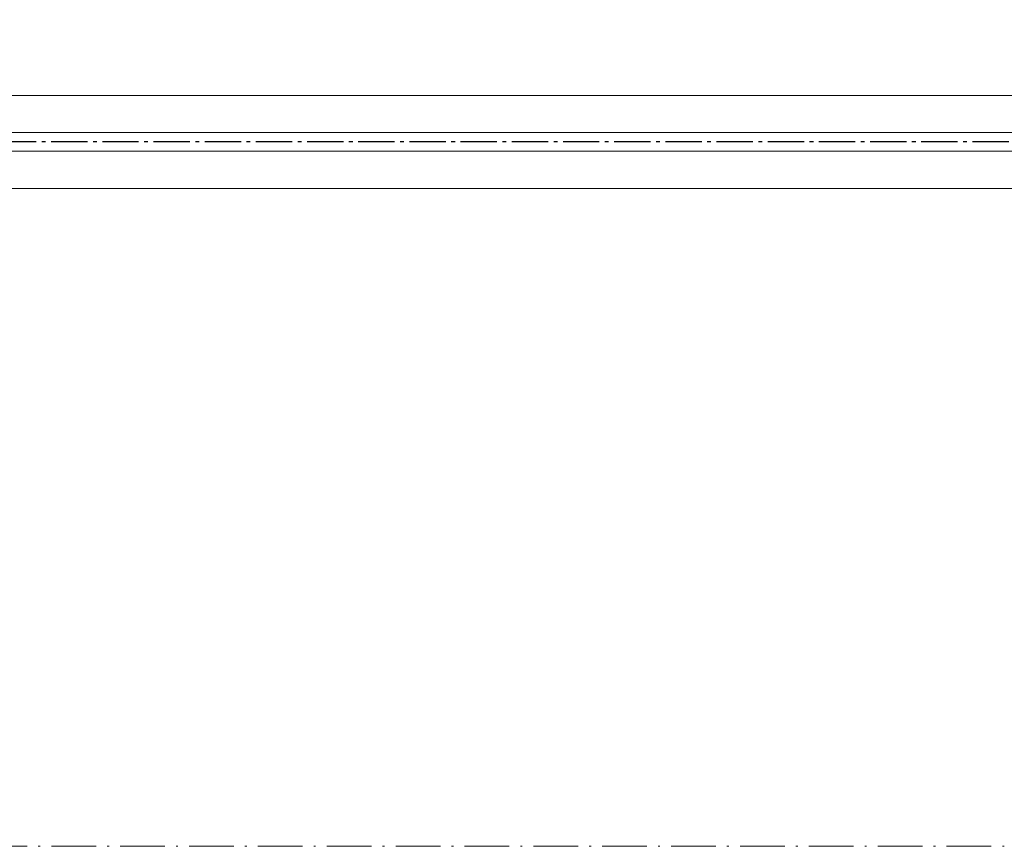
# Model space of a CAD drawing. Header units: inches. Extents: x -96941 to 10978768, y -673 to 1070890.
# Tile 191 of 256: x 62722 to 62986, y 3380 to 3603. Entities that reach past the tile are written whole.
import ezdxf

# ---------------------------------------------------------------- set-up
doc = ezdxf.new("R2010")
doc.units = ezdxf.units.IN
doc.linetypes.add('ACAD_ISO10W100', pattern=[18.5, 12, -3, 0.5, -3])
doc.linetypes.add('AM_DIN_G_W050', pattern=[13.75, 9.75, -1.5, 1, -1.5])
for name, color, linetype, lineweight in [('!_A_01_TENKÁ', 8, 'Continuous', 13), ('!_A_04_BODKOČIARKOVANÁ', 30, 'ACAD_ISO10W100', 13), ('AM_7', 4, 'AM_DIN_G_W050', 25)]:
    doc.layers.add(name, color=color, linetype=linetype, lineweight=lineweight)

msp = doc.modelspace()

# ---------------------------------------------------------------- linework, layer by layer
at = {"layer": '!_A_01_TENKÁ', "color": 14, "true_color": 0xa30000}
for p, q in [((63674.935, 3582.246), (59838.527, 3582.246)), ((59838.527, 3572.246), (63674.935, 3572.246)), ((63674.935, 3567.246), (59838.527, 3567.246)), ((59838.527, 3557.246), (63674.935, 3557.246))]:
    msp.add_line(p, q, dxfattribs=at)
at = {"layer": '!_A_04_BODKOČIARKOVANÁ', "color": 14, "true_color": 0xa30000}
msp.add_lwpolyline([(72195.735, 5943.404), (72195.735, 3380.404), (55642.735, 3380.404)], dxfattribs=at)
at = {"layer": 'AM_7', "color": 14, "true_color": 0xa30000}
msp.add_line((63674.935, 3569.746), (59814.827, 3569.746), dxfattribs=at)

doc.saveas('drawing.dxf')
